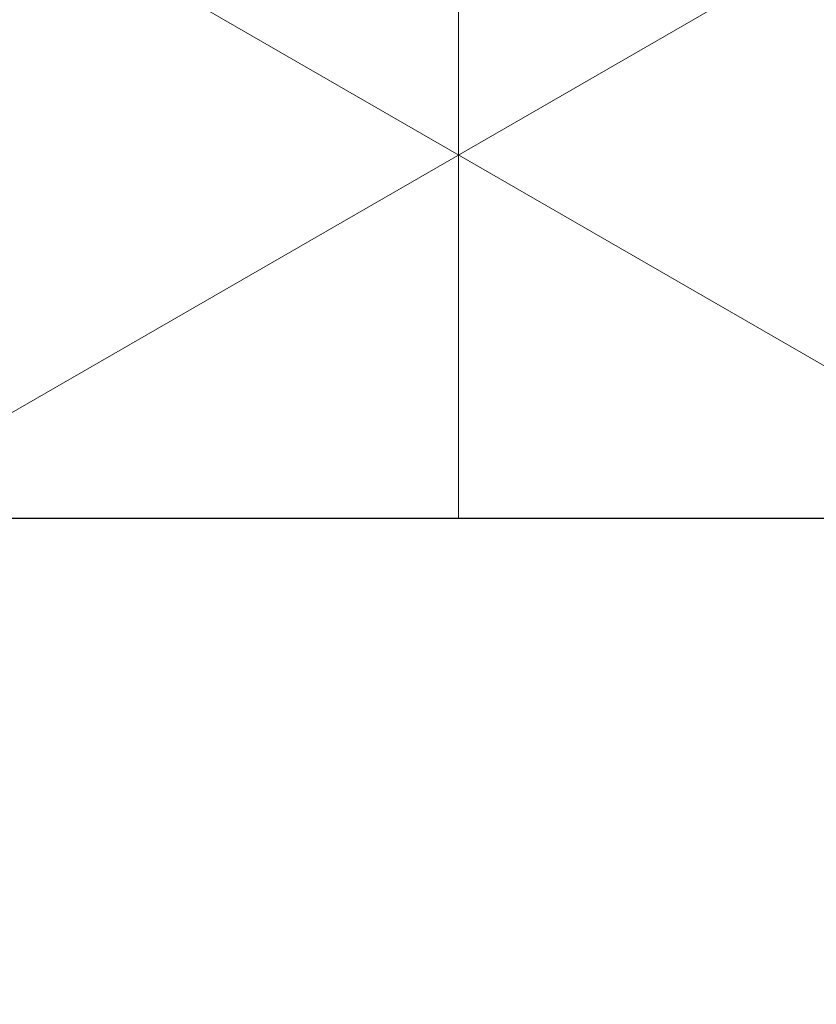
# Model space of a CAD drawing. Header units: millimetres. Extents: x -48448 to 452754, y -13941 to 17062.
# Tile 182 of 256: x 15209.724 to 15210.572, y 3601.569 to 3602.618. Entities that reach past the tile are written whole.
import ezdxf

# ---------------------------------------------------------------- set-up
doc = ezdxf.new("R2010")
doc.units = ezdxf.units.MM

msp = doc.modelspace()

# ---------------------------------------------------------------- hatches: boundary and pattern name
at = {"lineweight": 5}
h = msp.add_hatch(dxfattribs=at)
h.set_pattern_fill('NET3', color=256, scale=0.5, angle=90)
h.set_pattern_definition([(90, (-47770.6976, -3756.4557), (-1.5875, 1e-16), []), (150, (-47770.6976, -3756.4557), (-0.79375, -1.37481533), []), (210, (-47770.6976, -3756.4557), (0.79375, -1.37481533), [])])
h.paths.add_polyline_path([(15211.3816, 3618.0862), (15131.3816, 3618.0862), (15131.3816, 3602.0862), (15211.3816, 3602.0862)])
h = msp.add_hatch()
h.set_pattern_fill('ANSI33', color=256, scale=50)
h.set_pattern_definition([(45, (-70561.63, 42313.1), (-224.5064, 224.5064), []), (45, (-70337.12, 42313.1), (-224.5064, 224.5064), [158.75, -79.375])])
h.paths.add_polyline_path([(14973.8829, 2462.6319), (15373.8834, 2462.6319), (15373.8829, 3568.0837), (15362.8686, 3568.0862), (15362.8686, 3602.0862), (14973.8829, 3602.0862)])

# ---------------------------------------------------------------- linework, layer by layer
msp.add_line((15362.8686, 3602.0862), (14973.8829, 3602.0862))
msp.add_line((15362.8686, 3602.0862), (14973.8829, 3602.0862))
msp.add_lwpolyline([(15131.3816, 3602.0862), (15211.3816, 3602.0862), (15211.3816, 3618.0862), (15131.3816, 3618.0862)], close=True, dxfattribs=at)

doc.saveas('drawing.dxf')
